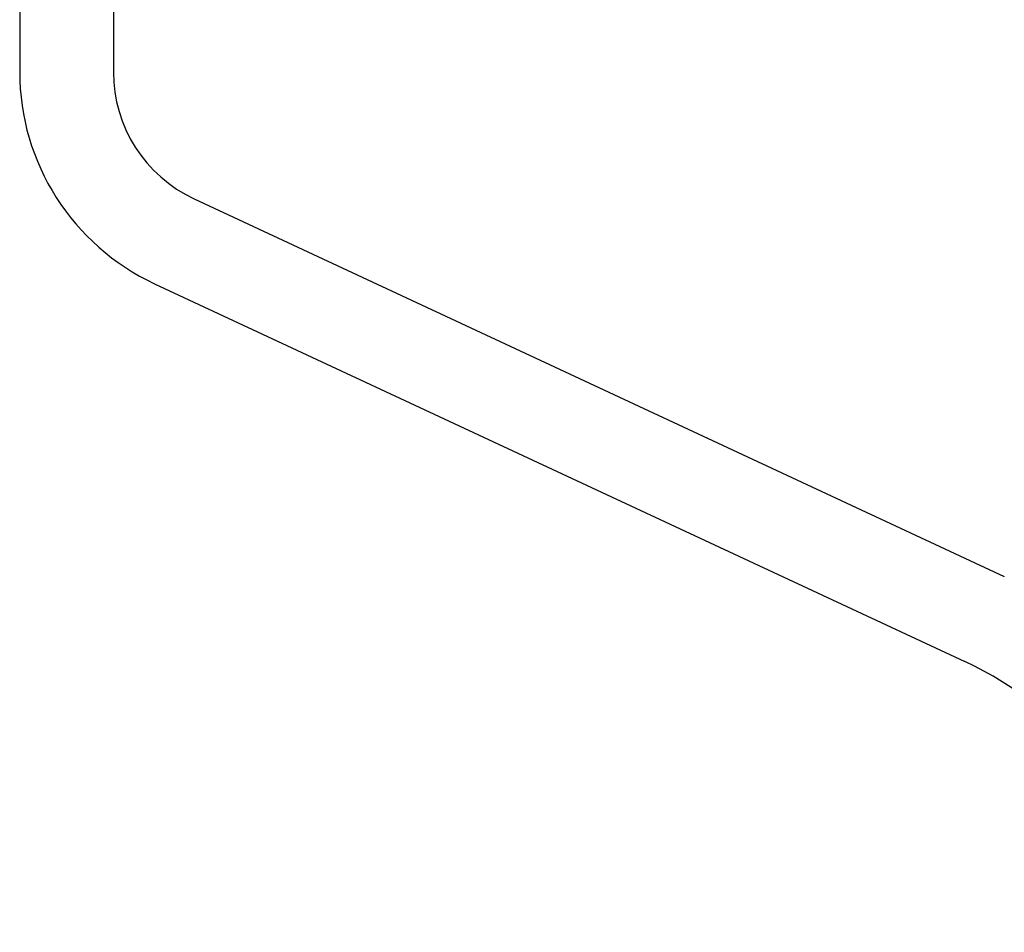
# Model space of a CAD drawing. Extents: x 2360 to 5106, y -824 to 622.
# Tile 81 of 124: x 3591.128 to 3592.179, y 501.18 to 502.154. Entities that reach past the tile are written whole.
import ezdxf

# ---------------------------------------------------------------- set-up
doc = ezdxf.new("R2010")
doc.units = 0
doc.header["$MEASUREMENT"] = 0
doc.layers.add('SPILL-BUCKET', color=1, linetype='CONTINUOUS')

msp = doc.modelspace()

# ---------------------------------------------------------------- linework, layer by layer
at = {"layer": 'SPILL-BUCKET', "color": 1, "linetype": 'Continuous'}
for p, q in [((3591.12816, 502.52501), (3591.12816, 502.09813)), ((3591.22809, 502.52501), (3591.22809, 502.09813)), ((3591.31428, 501.96284), (3592.17856, 501.55982)), ((3591.27205, 501.87227), (3592.13633, 501.46925))]:
    msp.add_line(p, q, dxfattribs=at)
for centre, radius, start, end in [((3591.37737, 502.09813), 0.24921, 180, 245), ((3591.37737, 502.09813), 0.14927, 180, 245), ((3591.97795, 501.12962), 0.37474, 315, 65)]:
    msp.add_arc(centre, radius, start, end, dxfattribs=at)

doc.saveas('drawing.dxf')
